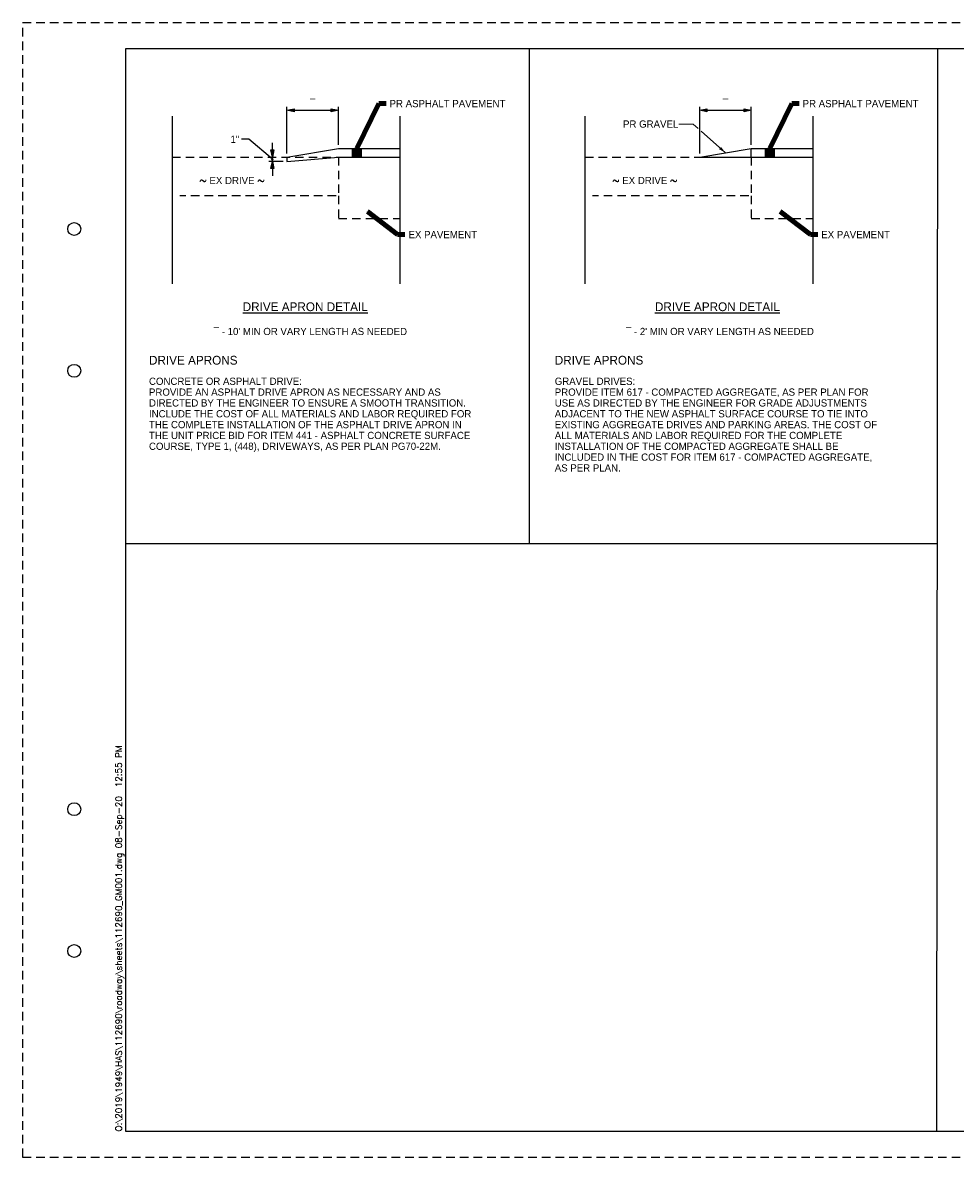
# Paper-space layout 'Pavement Notes & Details' of a CAD drawing. Header units: feet. Extents: x 220914.7 to 220948.7, y 202084.3 to 202106.3.
# Tile 1 of 2: x 220914.7 to 220932.7, y 202084.3 to 202106.3. Entities that reach past the tile are written whole.
import ezdxf
from ezdxf.enums import TextEntityAlignment as Align

# ---------------------------------------------------------------- set-up
doc = ezdxf.new("R2010")
doc.units = ezdxf.units.FT
doc.header["$MEASUREMENT"] = 0
doc.linetypes.add('breakline', pattern=[0])
doc.linetypes.add('OhDOT_USTN3', pattern=[0.22, 0.165, -0.055])
for name, color, linetype in [('GM_X_US_Shield', 7, 'Continuous'), ('SH_Border', 7, 'Continuous'), ('SH_Cut_Line', 7, 'OhDOT_USTN3'), ('SH_Data', 7, 'Continuous'), ('SH_Text', 7, 'Continuous'), ('XS_P_Pavt_Surface', 251, 'Continuous'), ('XS_X_Pavt', 133, 'OhDOT_USTN3')]:
    doc.layers.add(name, color=color, linetype=linetype)
doc.styles.add('DwgStamp', font='romans.shx')
doc.styles.add('Font 70-Main Title', font='lathab.ttf', dxfattribs={"width": 1.15, "height": 0.25})
doc.styles.add('Slanted Normal (0.14) Font 31', font='font31.shx', dxfattribs={"height": 0.14})
doc.styles.add('Slanted Sub-Title (0.17) Font 31', font='font31.shx', dxfattribs={"height": 0.17})
doc.styles.add('Straight-Normal', font='font30.shx', dxfattribs={"height": 0.14})
doc.styles.add('Straight-Sub Title', font='font30.shx', dxfattribs={"height": 0.17})
doc.dimstyles.new('Dec-1  Straight', dxfattribs={"dimtxt": 0.14, "dimasz": 0.14, "dimexe": 0.07, "dimexo": 0.07, "dimgap": 0.07, "dimtad": 1, "dimdec": 1, "dimzin": 3, "dimdsep": 46, "dimtxsty": 'Straight-Normal', "dimblk": 'Dim1', "dimcen": 0, "dimclrd": 95, "dimclre": 95, "dimclrt": 256, "dimadec": 1, "dimazin": 3, "dimtfac": 1, "dimtdec": 1, "dimtix": 1, "dimtofl": 0, "dimtmove": 1, "dimatfit": 3, "dimldrblk": 'Dim1', "dimfxl": 1, "dimtolj": 1, "dimtzin": 3, "dimlwd": -1, "dimlwe": -1, "dimarcsym": 0})

# ---------------------------------------------------------------- blocks, each defined once
blk = doc.blocks.new('BLKWO')
at = {"layer": 'SH_Border', "color": 7, "linetype": 'Continuous', "flags": 128}
blk.add_lwpolyline([(2, 21.5), (33.5, 21.5), (33.5, 0.5), (2, 0.5), (2, 21.5)], close=True, dxfattribs=at)
at = {"layer": 'SH_Border', "color": 7, "linetype": 'Continuous'}
for centre in [(1, 18), (1, 15.25), (1, 6.75), (1, 4)]:
    blk.add_circle(centre, 0.125, dxfattribs=at)
at = {"layer": 'SH_Cut_Line', "color": 7, "linetype": 'OhDOT_USTN3', "flags": 128}
blk.add_lwpolyline([(0, 0), (34, 0), (34, 22), (0, 22), (0, 0)], close=True, dxfattribs=at)
at = {"layer": 'SH_Border', "color": 7, "linetype": 'Continuous', "style": 'DwgStamp'}
blk.add_text('O:\\2019\\1949\\HAS\\112690\\roadway\\sheets\\112690_GM001.dwg 08-Sep-20  12:55 PM', height=0.125, rotation=90, dxfattribs=at).set_placement((1.925, 0.5))
at = {"layer": 'SH_Data', "style": 'Straight-Normal'}
for tag, p in [('CALCULATED', (32.989, 21.02)), ('CHECKED', (33.489, 21.02))]:
    blk.add_attdef(tag, text='', height=0.14, rotation=90, dxfattribs=at).set_placement(p, align=Align.BOTTOM_CENTER)
at = {"layer": 'SH_Data', "style": 'Font 70-Main Title', "width": 1.15}
blk.add_attdef('TITLEAREA2M', text='', height=0.25, rotation=90, dxfattribs=at).set_placement((33, 13.292), align=Align.MIDDLE_CENTER)
at = {"layer": 'SH_Data', "style": 'Font 70-Main Title', "width": 1.15, "flags": 8}
blk.add_attdef('PROJECT_NAME', text='', height=0.25, rotation=90, dxfattribs=at).set_placement((33, 3.792), align=Align.MIDDLE_CENTER)
at = {"layer": 'SH_Data', "style": 'Straight-Sub Title'}
for tag, p in [('SHEETNO', (33.02, 1.003)), ('SHEETTOTAL', (33.02, 0.663))]:
    blk.add_attdef(tag, text='', height=0.17, dxfattribs=at).set_placement(p, align=Align.BOTTOM_CENTER)
blk = doc.blocks.new('TERMC_2')
at = {"layer": 'SH_Text', "linetype": 'Continuous', "lineweight": 0}
h = blk.add_hatch(color=7, dxfattribs=at)
edge = h.paths.add_edge_path()
edge.add_arc((0, 0), 0.025, 0, 360)
blk = doc.blocks.new('Dim1')
h = blk.add_hatch(color=4)
h.dxf.hatch_style = 1
h.paths.add_polyline_path([(0, 0), (-1, -0.2), (-1, 0.2)])
at = {"color": 4}
blk.add_lwpolyline([(0, 0), (-1, -0.2), (-1, 0.2), (0, 0)], dxfattribs=at)
blk = doc.blocks.new('*D979')
at = {"layer": 'Defpoints', "color": 0, "transparency": 16777216}
for p in [(220919.495, 202103.715), (220919.777, 202103.715), (220919.777, 202103.632)]:
    blk.add_point(p, dxfattribs=at)
at = {"layer": 'SH_Text', "color": 95, "linetype": 'Continuous', "transparency": 16777216}
for p, q in [((220919.037, 202104.061), (220918.897, 202104.061)), ((220919.495, 202103.673), (220919.037, 202104.061)), ((220919.495, 202103.855), (220919.495, 202103.995)), ((220919.495, 202103.632), (220919.495, 202103.715)), ((220919.707, 202103.632), (220919.425, 202103.632)), ((220919.495, 202103.492), (220919.495, 202103.352))]:
    blk.add_line(p, q, dxfattribs=at)
at = {"layer": 'SH_Text', "color": 95, "transparency": 16777216, "xscale": 0.14, "yscale": 0.14, "zscale": 0.14}
for p, rotation in [((220919.495, 202103.715), 270), ((220919.495, 202103.632), 90)]:
    blk.add_blockref('Dim1', p, dxfattribs=dict(at, rotation=rotation))
at = {"layer": 'SH_Text', "transparency": 16777216, "insert": (220918.767, 202104.061), "char_height": 0.14, "attachment_point": 5, "style": 'Straight-Normal'}
blk.add_mtext('\\A1;1"', dxfattribs=at)
blk = doc.blocks.new('*D980')
at = {"layer": 'Defpoints', "color": 0, "linetype": 'Continuous', "transparency": 16777216}
for p in [(220920.777, 202104.623), (220920.777, 202103.882), (220919.777, 202103.715)]:
    blk.add_point(p, dxfattribs=at)
at = {"layer": 'SH_Text', "color": 95, "linetype": 'Continuous', "transparency": 16777216}
for p, q in [((220919.777, 202103.785), (220919.777, 202104.693)), ((220919.917, 202104.623), (220920.637, 202104.623)), ((220920.777, 202103.952), (220920.777, 202104.693))]:
    blk.add_line(p, q, dxfattribs=at)
at = {"layer": 'SH_Text', "color": 95, "linetype": 'Continuous', "transparency": 16777216, "xscale": 0.14, "yscale": 0.14, "zscale": 0.14, "rotation": 180}
blk.add_blockref('Dim1', (220919.777, 202104.623), dxfattribs=at)
at = {"layer": 'SH_Text', "color": 95, "linetype": 'Continuous', "transparency": 16777216, "xscale": 0.14, "yscale": 0.14, "zscale": 0.14}
blk.add_blockref('Dim1', (220920.777, 202104.623), dxfattribs=at)
at = {"layer": 'SH_Text', "linetype": 'Continuous', "lineweight": 0, "transparency": 16777216, "insert": (220920.277, 202104.763), "char_height": 0.14, "attachment_point": 5, "style": 'Straight-Normal'}
blk.add_mtext('\\A1;¯', dxfattribs=at)
blk = doc.blocks.new('*D978')
at = {"layer": 'Defpoints', "color": 0, "linetype": 'Continuous', "transparency": 16777216}
for p in [(220928.783, 202104.623), (220928.783, 202103.882), (220927.783, 202103.715)]:
    blk.add_point(p, dxfattribs=at)
at = {"layer": 'SH_Text', "color": 95, "linetype": 'Continuous', "transparency": 16777216}
for p, q in [((220927.783, 202103.785), (220927.783, 202104.693)), ((220927.923, 202104.623), (220928.643, 202104.623)), ((220928.783, 202103.952), (220928.783, 202104.693))]:
    blk.add_line(p, q, dxfattribs=at)
at = {"layer": 'SH_Text', "color": 95, "linetype": 'Continuous', "transparency": 16777216, "xscale": 0.14, "yscale": 0.14, "zscale": 0.14, "rotation": 180}
blk.add_blockref('Dim1', (220927.783, 202104.623), dxfattribs=at)
at = {"layer": 'SH_Text', "color": 95, "linetype": 'Continuous', "transparency": 16777216, "xscale": 0.14, "yscale": 0.14, "zscale": 0.14}
blk.add_blockref('Dim1', (220928.783, 202104.623), dxfattribs=at)
at = {"layer": 'SH_Text', "linetype": 'Continuous', "lineweight": 0, "transparency": 16777216, "insert": (220928.283, 202104.763), "char_height": 0.14, "attachment_point": 5, "style": 'Straight-Normal'}
blk.add_mtext('\\A1;¯', dxfattribs=at)

psp = doc.layouts.new('Pavement Notes & Details')

# ---------------------------------------------------------------- linework, layer by layer
at = {"layer": 'SH_Data'}
for p, q in [((220924.482, 202096.222), (220924.482, 202105.822)), ((220932.383, 202084.822), (220932.401, 202105.822)), ((220916.652, 202096.222), (220932.392, 202096.222))]:
    psp.add_line(p, q, dxfattribs=at)
at = {"layer": 'SH_Text', "linetype": 'breakline'}
for p, q in [((220917.55, 202104.511), (220917.55, 202101.259)), ((220921.969, 202104.511), (220921.969, 202101.259)), ((220925.556, 202104.511), (220925.556, 202101.259)), ((220929.974, 202104.511), (220929.974, 202101.259))]:
    psp.add_line(p, q, dxfattribs=at)
at = {"layer": 'SH_Text', "color": 97, "linetype": 'Continuous', "lineweight": 0}
for p, q in [((220927.376, 202104.356), (220927.656, 202104.356)), ((220927.752, 202104.27), (220927.656, 202104.356)), ((220928.283, 202103.798), (220927.813, 202104.216))]:
    psp.add_line(p, q, dxfattribs=at)
at = {"layer": 'SH_Text', "color": 4, "linetype": 'Continuous', "lineweight": 0}
psp.add_solid([(220928.197, 202103.912), (220928.283, 202103.798), (220928.159, 202103.87)], dxfattribs=at)
at = {"layer": 'XS_P_Pavt_Surface'}
for p, q in [((220919.777, 202103.715), (220920.777, 202103.882)), ((220920.777, 202103.882), (220921.969, 202103.882)), ((220927.783, 202103.715), (220928.783, 202103.882)), ((220928.783, 202103.882), (220929.974, 202103.882)), ((220928.783, 202103.715), (220928.783, 202103.882)), ((220920.777, 202103.715), (220921.969, 202103.715)), ((220927.783, 202103.715), (220928.783, 202103.715)), ((220928.783, 202103.715), (220929.974, 202103.715))]:
    psp.add_line(p, q, dxfattribs=at)
at = {"layer": 'XS_P_Pavt_Surface', "flags": 128}
psp.add_lwpolyline([(220919.777, 202103.715), (220919.777, 202103.632), (220920.777, 202103.715)], dxfattribs=at)
at = {"layer": 'XS_P_Pavt_Surface', "linetype": 'Continuous', "extrusion": (0, 0, -1)}
for points in [[(-220921.235, 202103.882), (-220921.035, 202103.882), (-220921.235, 202103.715), (-220921.035, 202103.715)], [(-220929.241, 202103.882), (-220929.041, 202103.882), (-220929.241, 202103.715), (-220929.041, 202103.715)]]:
    psp.add_solid(points, dxfattribs=at)
at = {"layer": 'XS_X_Pavt'}
for p, q in [((220917.55, 202103.715), (220920.777, 202103.715)), ((220925.556, 202103.715), (220927.783, 202103.715)), ((220920.777, 202102.967), (220920.777, 202102.523)), ((220928.783, 202102.967), (220928.783, 202102.523)), ((220920.777, 202102.523), (220921.969, 202102.523)), ((220928.783, 202102.523), (220929.974, 202102.523))]:
    psp.add_line(p, q, dxfattribs=at)
at = {"layer": 'XS_X_Pavt', "flags": 128}
for points in [[(220920.777, 202103.715), (220920.777, 202102.967), (220917.7, 202102.967)], [(220928.783, 202103.715), (220928.783, 202102.967), (220925.706, 202102.967)]]:
    psp.add_lwpolyline(points, dxfattribs=at)

# ---------------------------------------------------------------- block references
at = {"layer": 'GM_X_US_Shield'}
psp.add_blockref('BLKWO', (220914.652, 202084.322), dxfattribs=at)
at = {"layer": 'SH_Text', "color": 7, "linetype": 'Continuous', "lineweight": 0}
psp.add_blockref('TERMC_2', (220919.495, 202103.673), dxfattribs=at)

# ---------------------------------------------------------------- texts
at = {"layer": 'SH_Border', "lineweight": 30, "style": 'Slanted Sub-Title (0.17) Font 31'}
for p in [(220917.102, 202099.862), (220924.972, 202099.862)]:
    psp.add_text('DRIVE APRONS', height=0.17, dxfattribs=at).set_placement(p, align=Align.TOP_LEFT)
at = {"layer": 'SH_Border', "char_height": 0.17, "attachment_point": 5, "line_spacing_factor": 0.6, "style": 'Slanted Sub-Title (0.17) Font 31'}
for insert in [(220920.132, 202100.813), (220928.127, 202100.813)]:
    psp.add_mtext('{\\LDRIVE APRON DETAIL}', dxfattribs=dict(at, insert=insert))
at = {"layer": 'SH_Text', "char_height": 0.14, "line_spacing_factor": 0.9, "style": 'Slanted Normal (0.14) Font 31'}
for s, insert, attachment_point in [('PR ASPHALT PAVEMENT', (220921.768, 202104.752), 4), ('PR ASPHALT PAVEMENT', (220929.779, 202104.752), 4), ('PR GRAVEL', (220926.296, 202104.356), 4), ('{\\Fsimplex|c0;~\\Fiso_fontright|c0; EX DRIVE \\Fsimplex|c0;~}', (220926.085, 202103.333), 1), ('EX PAVEMENT', (220922.135, 202102.213), 4), ('EX PAVEMENT', (220930.141, 202102.213), 4)]:
    psp.add_mtext(s, dxfattribs=dict(at, insert=insert, attachment_point=attachment_point))
at = {"layer": 'SH_Text', "char_height": 0.14, "attachment_point": 1, "line_spacing_factor": 0.9, "style": 'Slanted Normal (0.14) Font 31'}
for s, insert, width in [('\\Fsimplex;~\\FISO_FONTRIGHT; EX DRIVE \\Fsimplex;~', (220918.079, 202103.333), 6.44), ("¯ - 10' MIN OR VARY LENGTH AS NEEDED", (220918.358, 202100.405), 6.44), ("¯ - 2' MIN OR VARY LENGTH AS NEEDED", (220926.353, 202100.405), 4.27513), ('CONCRETE OR ASPHALT DRIVE:\\PPROVIDE AN ASPHALT DRIVE APRON AS NECESSARY AND AS DIRECTED BY THE ENGINEER TO ENSURE A SMOOTH TRANSITION. INCLUDE THE COST OF ALL MATERIALS AND LABOR REQUIRED FOR THE COMPLETE INSTALLATION OF THE ASPHALT DRIVE APRON IN THE UNIT PRICE BID FOR ITEM 441 - ASPHALT CONCRETE SURFACE COURSE, TYPE 1, (448), DRIVEWAYS, AS PER PLAN PG70-22M.', (220917.102, 202099.439), 6.44), ('GRAVEL DRIVES:\\PPROVIDE ITEM 617 - COMPACTED AGGREGATE, AS PER PLAN FOR USE AS DIRECTED BY THE ENGINEER FOR GRADE ADJUSTMENTS ADJACENT TO THE NEW ASPHALT SURFACE COURSE TO TIE INTO EXISTING AGGREGATE DRIVES AND PARKING AREAS. THE COST OF ALL MATERIALS AND LABOR REQUIRED FOR THE COMPLETE INSTALLATION OF THE COMPACTED AGGREGATE SHALL BE INCLUDED IN THE COST FOR ITEM 617 - COMPACTED AGGREGATE, AS PER PLAN. ', (220924.972, 202099.439), 6.44)]:
    psp.add_mtext(s, dxfattribs=dict(at, insert=insert, width=width))

# ---------------------------------------------------------------- dimensions: what is measured, and where the dimension line sits
at = {"layer": 'SH_Text', "color": 97, "linetype": 'Continuous', "lineweight": 0}
for base, p1, p2, picture, middle in [((220920.777, 202104.623), (220919.777, 202103.715), (220920.777, 202103.882), '*D980', (220920.277, 202104.763)), ((220928.783, 202104.623), (220927.783, 202103.715), (220928.783, 202103.882), '*D978', (220928.283, 202104.763))]:
    dim = psp.add_linear_dim(base=base, p1=p1, p2=p2, text='¯', dimstyle='Dec-1  Straight', override={"dimpost": "'"}, dxfattribs=at)
    dim.commit()
    dim.dimension.update_dxf_attribs({"geometry": picture, "text_midpoint": middle})
at = {"layer": 'SH_Text'}
dim = psp.add_linear_dim(base=(220919.495, 202103.715), p1=(220919.777, 202103.632), p2=(220919.777, 202103.715), angle=90, text='1"', dimstyle='Dec-1  Straight', override={"dimtad": 0, "dimtih": 1, "dimtoh": 1, "dimdec": 0, "dimlfac": 12, "dimlunit": 2, "dimpost": "'", "dimse2": 1}, dxfattribs=at)
dim.commit()
dim.dimension.update_dxf_attribs({"geometry": '*D979', "text_midpoint": (220918.827, 202104.061), "dimtype": 160})

# ---------------------------------------------------------------- leaders
at = {"layer": 'SH_Text', "color": 97, "linetype": 'Continuous', "lineweight": 0, "annotation_type": 0, "has_hookline": 1, "hookline_direction": 0}
for points in [[(220921.135, 202103.882), (220921.563, 202104.752), (220921.703, 202104.752)], [(220929.141, 202103.882), (220929.569, 202104.752), (220929.709, 202104.752)], [(220921.339, 202102.662), (220921.925, 202102.213), (220922.065, 202102.213)], [(220929.345, 202102.662), (220929.931, 202102.213), (220930.071, 202102.213)]]:
    psp.add_leader(points, dimstyle='Dec-1  Straight', override={"dimtad": 0, "dimclrd": 0, "dimlwd": 65534}, dxfattribs=at)

doc.saveas('drawing.dxf')
